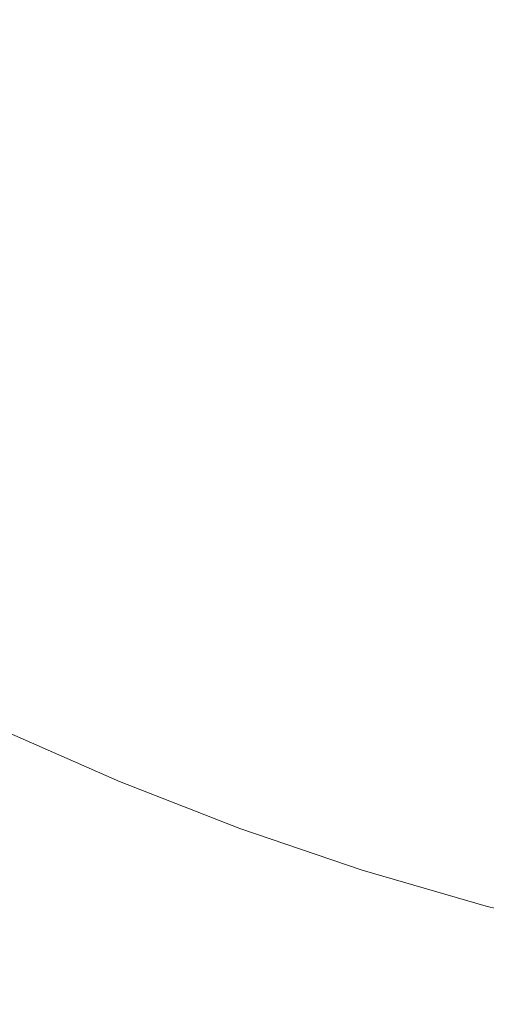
# Model space of a CAD drawing. Header units: centimetres. Extents: x -26 to 27.3, y -25.3 to -23.5.
# Tile 62 of 221: x -8.0424 to -7.9951, y -25.0596 to -24.9599. Entities that reach past the tile are written whole.
import ezdxf

# ---------------------------------------------------------------- set-up
doc = ezdxf.new("R2010")
doc.units = ezdxf.units.CM
doc.header["$LTSCALE"] = 2.54
doc.layers.add('Lucido design-1', color=7, linetype='Continuous')

# ---------------------------------------------------------------- blocks, each defined once
blk = doc.blocks.new('Gruppo-4-1')
at = {"color": 7, "linetype": 'Continuous', "lineweight": 9}
blk.add_3dface([(-25.917482, -23.559888, 1050.422055), (-25.917482, -25.159888, 1050.422055), (27.182518, -25.159888, 1050.422055), (27.182518, -23.559888, 1050.422055)], dxfattribs=at)
for points, invisible_edges in [([(-8.033666, -24.961124, 1049.648395), (-8.042333, -24.955864, 1049.648395), (-8.040749, -24.953378, 1049.651215), (-8.032192, -24.958571, 1049.651215)], 15), ([(-8.02211, -24.960877, 1049.65415), (-8.030778, -24.956122, 1049.65415), (-8.029426, -24.953781, 1049.657194), (-8.020862, -24.958479, 1049.657194)], 15), ([(-8.011013, -24.960466, 1049.660343), (-8.019673, -24.956195, 1049.660343), (-8.018529, -24.953998, 1049.66364), (-8.009966, -24.958221, 1049.66364)], 15), ([(-8.000345, -24.959938, 1049.666981), (-8.008993, -24.956133, 1049.666981), (-8.008078, -24.954171, 1049.670411), (-7.999517, -24.957938, 1049.670411)], 15), ([(-8.035197, -24.963777, 1049.645696), (-8.043979, -24.958448, 1049.645696), (-8.042333, -24.955864, 1049.648395), (-8.033666, -24.961124, 1049.648395)], 15), ([(-8.023416, -24.963385, 1049.651215), (-8.032192, -24.958571, 1049.651215), (-8.030778, -24.956122, 1049.65415), (-8.02211, -24.960877, 1049.65415)], 15), ([(-8.012101, -24.962799, 1049.657194), (-8.020862, -24.958479, 1049.657194), (-8.019673, -24.956195, 1049.660343), (-8.011013, -24.960466, 1049.660343)], 15), ([(-8.001227, -24.962066, 1049.66364), (-8.009966, -24.958221, 1049.66364), (-8.008993, -24.956133, 1049.666981), (-8.000345, -24.959938, 1049.666981)], 15), ([(-7.9908, -24.961328, 1049.670411), (-7.999517, -24.957938, 1049.670411), (-7.998744, -24.956071, 1049.673921), (-7.990109, -24.959429, 1049.673921)], 15), ([(-8.036784, -24.966525, 1049.643121), (-8.045684, -24.961125, 1049.643121), (-8.043979, -24.958448, 1049.645696), (-8.035197, -24.963777, 1049.645696)], 15), ([(-8.013244, -24.965249, 1049.65415), (-8.02211, -24.960877, 1049.65415), (-8.020862, -24.958479, 1049.657194), (-8.012101, -24.962799, 1049.657194)], 15), ([(-8.002175, -24.964355, 1049.660343), (-8.011013, -24.960466, 1049.660343), (-8.009966, -24.958221, 1049.66364), (-8.001227, -24.962066, 1049.66364)], 15), ([(-7.99154, -24.963362, 1049.666981), (-8.000345, -24.959938, 1049.666981), (-7.999517, -24.957938, 1049.670411), (-7.9908, -24.961328, 1049.670411)], 15), ([(-8.024777, -24.966, 1049.648395), (-8.033666, -24.961124, 1049.648395), (-8.032192, -24.958571, 1049.651215), (-8.023416, -24.963385, 1049.651215)], 15), ([(-8.00316, -24.966733, 1049.657194), (-8.012101, -24.962799, 1049.657194), (-8.011013, -24.960466, 1049.660343), (-8.002175, -24.964355, 1049.660343)], 15), ([(-7.992328, -24.965526, 1049.66364), (-8.001227, -24.962066, 1049.66364), (-8.000345, -24.959938, 1049.666981), (-7.99154, -24.963362, 1049.666981)], 15), ([(-8.038424, -24.969366, 1049.640676), (-8.047446, -24.963891, 1049.640676), (-8.045684, -24.961125, 1049.643121), (-8.036784, -24.966525, 1049.643121)], 15), ([(-8.026192, -24.968717, 1049.645696), (-8.035197, -24.963777, 1049.645696), (-8.033666, -24.961124, 1049.648395), (-8.024777, -24.966, 1049.648395)], 15), ([(-8.014439, -24.967812, 1049.651215), (-8.023416, -24.963385, 1049.651215), (-8.02211, -24.960877, 1049.65415), (-8.013244, -24.965249, 1049.65415)], 15), ([(-7.993176, -24.967854, 1049.660343), (-8.002175, -24.964355, 1049.660343), (-8.001227, -24.962066, 1049.66364), (-7.992328, -24.965526, 1049.66364)], 15), ([(-8.015685, -24.970484, 1049.648395), (-8.024777, -24.966, 1049.648395), (-8.023416, -24.963385, 1049.651215), (-8.014439, -24.967812, 1049.651215)], 15), ([(-8.004195, -24.969231, 1049.65415), (-8.013244, -24.965249, 1049.65415), (-8.012101, -24.962799, 1049.657194), (-8.00316, -24.966733, 1049.657194)], 15), ([(-8.040114, -24.972293, 1049.638366), (-8.049262, -24.966742, 1049.638366), (-8.047446, -24.963891, 1049.640676), (-8.038424, -24.969366, 1049.640676)], 15), ([(-8.027657, -24.971533, 1049.643121), (-8.036784, -24.966525, 1049.643121), (-8.035197, -24.963777, 1049.645696), (-8.026192, -24.968717, 1049.645696)], 15), ([(-7.994056, -24.970274, 1049.657194), (-8.00316, -24.966733, 1049.657194), (-8.002175, -24.964355, 1049.660343), (-7.993176, -24.967854, 1049.660343)], 15), ([(-8.005277, -24.971844, 1049.651215), (-8.014439, -24.967812, 1049.651215), (-8.013244, -24.965249, 1049.65415), (-8.004195, -24.969231, 1049.65415)], 15), ([(-8.016979, -24.97326, 1049.645696), (-8.026192, -24.968717, 1049.645696), (-8.024777, -24.966, 1049.648395), (-8.015685, -24.970484, 1049.648395)], 15), ([(-8.041852, -24.975302, 1049.636193), (-8.051129, -24.969672, 1049.636193), (-8.049262, -24.966742, 1049.638366), (-8.040114, -24.972293, 1049.638366)], 15), ([(-8.029172, -24.974442, 1049.640676), (-8.038424, -24.969366, 1049.640676), (-8.036784, -24.966525, 1049.643121), (-8.027657, -24.971533, 1049.643121)], 15), ([(-7.994981, -24.972814, 1049.65415), (-8.004195, -24.969231, 1049.65415), (-8.00316, -24.966733, 1049.657194), (-7.994056, -24.970274, 1049.657194)], 15), ([(-8.006405, -24.974567, 1049.648395), (-8.015685, -24.970484, 1049.648395), (-8.014439, -24.967812, 1049.651215), (-8.005277, -24.971844, 1049.651215)], 15), ([(-8.030732, -24.97744, 1049.638366), (-8.040114, -24.972293, 1049.638366), (-8.038424, -24.969366, 1049.640676), (-8.029172, -24.974442, 1049.640676)], 15), ([(-8.018321, -24.976137, 1049.643121), (-8.027657, -24.971533, 1049.643121), (-8.026192, -24.968717, 1049.645696), (-8.016979, -24.97326, 1049.645696)], 15), ([(-7.995948, -24.975471, 1049.651215), (-8.005277, -24.971844, 1049.651215), (-8.004195, -24.969231, 1049.65415), (-7.994981, -24.972814, 1049.65415)], 15), ([(-8.043634, -24.978389, 1049.634163), (-8.053044, -24.972678, 1049.634163), (-8.051129, -24.969672, 1049.636193), (-8.041852, -24.975302, 1049.636193)], 15), ([(-8.007577, -24.977397, 1049.645696), (-8.016979, -24.97326, 1049.645696), (-8.015685, -24.970484, 1049.648395), (-8.006405, -24.974567, 1049.648395)], 15), ([(-8.032337, -24.980522, 1049.636193), (-8.041852, -24.975302, 1049.636193), (-8.040114, -24.972293, 1049.638366), (-8.030732, -24.97744, 1049.638366)], 15), ([(-8.019707, -24.979109, 1049.640676), (-8.029172, -24.974442, 1049.640676), (-8.027657, -24.971533, 1049.643121), (-8.018321, -24.976137, 1049.643121)], 15), ([(-7.996956, -24.978242, 1049.648395), (-8.006405, -24.974567, 1049.648395), (-8.005277, -24.971844, 1049.651215), (-7.995948, -24.975471, 1049.651215)], 15), ([(-8.008792, -24.98033, 1049.643121), (-8.018321, -24.976137, 1049.643121), (-8.016979, -24.97326, 1049.645696), (-8.007577, -24.977397, 1049.645696)], 15), ([(-7.98647, -24.978689, 1049.651215), (-7.995948, -24.975471, 1049.651215), (-7.994981, -24.972814, 1049.65415), (-7.985619, -24.975992, 1049.65415)], 15), ([(-8.021135, -24.982173, 1049.638366), (-8.030732, -24.97744, 1049.638366), (-8.029172, -24.974442, 1049.640676), (-8.019707, -24.979109, 1049.640676)], 15), ([(-8.033983, -24.983684, 1049.634163), (-8.043634, -24.978389, 1049.634163), (-8.041852, -24.975302, 1049.636193), (-8.032337, -24.980522, 1049.636193)], 15), ([(-7.998004, -24.98112, 1049.645696), (-8.007577, -24.977397, 1049.645696), (-8.006405, -24.974567, 1049.648395), (-7.996956, -24.978242, 1049.648395)], 15), ([(-7.987356, -24.9815, 1049.648395), (-7.996956, -24.978242, 1049.648395), (-7.995948, -24.975471, 1049.651215), (-7.98647, -24.978689, 1049.651215)], 15), ([(-8.010047, -24.98336, 1049.640676), (-8.019707, -24.979109, 1049.640676), (-8.018321, -24.976137, 1049.643121), (-8.008792, -24.98033, 1049.643121)], 15), ([(-8.022604, -24.985322, 1049.636193), (-8.032337, -24.980522, 1049.636193), (-8.030732, -24.97744, 1049.638366), (-8.021135, -24.982173, 1049.638366)], 15), ([(-7.99909, -24.984103, 1049.643121), (-8.008792, -24.98033, 1049.643121), (-8.007577, -24.977397, 1049.645696), (-7.998004, -24.98112, 1049.645696)], 15), ([(-8.035667, -24.986919, 1049.63228), (-8.045458, -24.981548, 1049.63228), (-8.043634, -24.978389, 1049.634163), (-8.033983, -24.983684, 1049.634163)], 15), ([(-7.988277, -24.984422, 1049.645696), (-7.998004, -24.98112, 1049.645696), (-7.996956, -24.978242, 1049.648395), (-7.987356, -24.9815, 1049.648395)], 15), ([(-8.011341, -24.986482, 1049.638366), (-8.021135, -24.982173, 1049.638366), (-8.019707, -24.979109, 1049.640676), (-8.010047, -24.98336, 1049.640676)], 15), ([(-8.000211, -24.987185, 1049.640676), (-8.010047, -24.98336, 1049.640676), (-8.008792, -24.98033, 1049.643121), (-7.99909, -24.984103, 1049.643121)], 15), ([(-8.02411, -24.988552, 1049.634163), (-8.033983, -24.983684, 1049.634163), (-8.032337, -24.980522, 1049.636193), (-8.022604, -24.985322, 1049.636193)], 15), ([(-7.989232, -24.987449, 1049.643121), (-7.99909, -24.984103, 1049.643121), (-7.998004, -24.98112, 1049.645696), (-7.988277, -24.984422, 1049.645696)], 15), ([(-8.037387, -24.990224, 1049.630546), (-8.04732, -24.984774, 1049.630546), (-8.045458, -24.981548, 1049.63228), (-8.035667, -24.986919, 1049.63228)], 15), ([(-8.01267, -24.989693, 1049.636193), (-8.022604, -24.985322, 1049.636193), (-8.021135, -24.982173, 1049.638366), (-8.011341, -24.986482, 1049.638366)], 15), ([(-8.001367, -24.990361, 1049.638366), (-8.011341, -24.986482, 1049.638366), (-8.010047, -24.98336, 1049.640676), (-8.000211, -24.987185, 1049.640676)], 15), ([(-8.025652, -24.991858, 1049.63228), (-8.035667, -24.986919, 1049.63228), (-8.033983, -24.983684, 1049.634163), (-8.02411, -24.988552, 1049.634163)], 15), ([(-7.990218, -24.990577, 1049.640676), (-8.000211, -24.987185, 1049.640676), (-7.99909, -24.984103, 1049.643121), (-7.989232, -24.987449, 1049.643121)], 15), ([(-8.03914, -24.993591, 1049.628965), (-8.049219, -24.988062, 1049.628965), (-8.04732, -24.984774, 1049.630546), (-8.037387, -24.990224, 1049.630546)], 15), ([(-8.014034, -24.992986, 1049.634163), (-8.02411, -24.988552, 1049.634163), (-8.022604, -24.985322, 1049.636193), (-8.01267, -24.989693, 1049.636193)], 15), ([(-8.027226, -24.995235, 1049.630546), (-8.037387, -24.990224, 1049.630546), (-8.035667, -24.986919, 1049.63228), (-8.025652, -24.991858, 1049.63228)], 15), ([(-8.002556, -24.993626, 1049.636193), (-8.01267, -24.989693, 1049.636193), (-8.011341, -24.986482, 1049.638366), (-8.001367, -24.990361, 1049.638366)], 15), ([(-7.991234, -24.9938, 1049.638366), (-8.001367, -24.990361, 1049.638366), (-8.000211, -24.987185, 1049.640676), (-7.990218, -24.990577, 1049.640676)], 15), ([(-8.040924, -24.997017, 1049.627541), (-8.051149, -24.991407, 1049.627541), (-8.049219, -24.988062, 1049.628965), (-8.03914, -24.993591, 1049.628965)], 15), ([(-8.01543, -24.996356, 1049.63228), (-8.025652, -24.991858, 1049.63228), (-8.02411, -24.988552, 1049.634163), (-8.014034, -24.992986, 1049.634163)], 15), ([(-8.028831, -24.998676, 1049.628965), (-8.03914, -24.993591, 1049.628965), (-8.037387, -24.990224, 1049.630546), (-8.027226, -24.995235, 1049.630546)], 15), ([(-8.003775, -24.996975, 1049.634163), (-8.014034, -24.992986, 1049.634163), (-8.01267, -24.989693, 1049.636193), (-8.002556, -24.993626, 1049.636193)], 15), ([(-7.992279, -24.997115, 1049.636193), (-8.002556, -24.993626, 1049.636193), (-8.001367, -24.990361, 1049.638366), (-7.991234, -24.9938, 1049.638366)], 15), ([(-8.042734, -25.000495, 1049.626276), (-8.05311, -24.994802, 1049.626276), (-8.051149, -24.991407, 1049.627541), (-8.040924, -24.997017, 1049.627541)], 15), ([(-8.016856, -24.999798, 1049.630546), (-8.027226, -24.995235, 1049.630546), (-8.025652, -24.991858, 1049.63228), (-8.01543, -24.996356, 1049.63228)], 15), ([(-8.005022, -25.000403, 1049.63228), (-8.01543, -24.996356, 1049.63228), (-8.014034, -24.992986, 1049.634163), (-8.003775, -24.996975, 1049.634163)], 15), ([(-8.030463, -25.002176, 1049.627541), (-8.040924, -24.997017, 1049.627541), (-8.03914, -24.993591, 1049.628965), (-8.028831, -24.998676, 1049.628965)], 15), ([(-7.993351, -25.000514, 1049.634163), (-8.003775, -24.996975, 1049.634163), (-8.002556, -24.993626, 1049.636193), (-7.992279, -24.997115, 1049.636193)], 15), ([(-8.018309, -25.003305, 1049.628965), (-8.028831, -24.998676, 1049.628965), (-8.027226, -24.995235, 1049.630546), (-8.016856, -24.999798, 1049.630546)], 15), ([(-8.006297, -25.003904, 1049.630546), (-8.016856, -24.999798, 1049.630546), (-8.01543, -24.996356, 1049.63228), (-8.005022, -25.000403, 1049.63228)], 15), ([(-8.03212, -25.005729, 1049.626276), (-8.042734, -25.000495, 1049.626276), (-8.040924, -24.997017, 1049.627541), (-8.030463, -25.002176, 1049.627541)], 15), ([(-7.994448, -25.003993, 1049.63228), (-8.005022, -25.000403, 1049.63228), (-8.003775, -24.996975, 1049.634163), (-7.993351, -25.000514, 1049.634163)], 15), ([(-8.019787, -25.006873, 1049.627541), (-8.030463, -25.002176, 1049.627541), (-8.028831, -24.998676, 1049.628965), (-8.018309, -25.003305, 1049.628965)], 15), ([(-8.007595, -25.007472, 1049.628965), (-8.018309, -25.003305, 1049.628965), (-8.016856, -24.999798, 1049.630546), (-8.006297, -25.003904, 1049.630546)], 15), ([(-7.995568, -25.007546, 1049.630546), (-8.006297, -25.003904, 1049.630546), (-8.005022, -25.000403, 1049.63228), (-7.994448, -25.003993, 1049.63228)], 15), ([(-8.033799, -25.00933, 1049.625172), (-8.044568, -25.004018, 1049.625172), (-8.042734, -25.000495, 1049.626276), (-8.03212, -25.005729, 1049.626276)], 15), ([(-8.021287, -25.010495, 1049.626276), (-8.03212, -25.005729, 1049.626276), (-8.030463, -25.002176, 1049.627541), (-8.019787, -25.006873, 1049.627541)], 15), ([(-8.008916, -25.011101, 1049.627541), (-8.019787, -25.006873, 1049.627541), (-8.018309, -25.003305, 1049.628965), (-8.007595, -25.007472, 1049.628965)], 15), ([(-8.035497, -25.012971, 1049.624232), (-8.046424, -25.007583, 1049.624232), (-8.044568, -25.004018, 1049.625172), (-8.033799, -25.00933, 1049.625172)], 15), ([(-7.99671, -25.011167, 1049.628965), (-8.007595, -25.007472, 1049.628965), (-8.006297, -25.003904, 1049.630546), (-7.995568, -25.007546, 1049.630546)], 15), ([(-7.984691, -25.010716, 1049.630546), (-7.995568, -25.007546, 1049.630546), (-7.994448, -25.003993, 1049.63228), (-7.983727, -25.007118, 1049.63228)], 15), ([(-8.022807, -25.014166, 1049.625172), (-8.033799, -25.00933, 1049.625172), (-8.03212, -25.005729, 1049.626276), (-8.021287, -25.010495, 1049.626276)], 15), ([(-8.010257, -25.014785, 1049.626276), (-8.021287, -25.010495, 1049.626276), (-8.019787, -25.006873, 1049.627541), (-8.008916, -25.011101, 1049.627541)], 15), ([(-8.037212, -25.016649, 1049.623459), (-8.048297, -25.011182, 1049.623459), (-8.046424, -25.007583, 1049.624232), (-8.035497, -25.012971, 1049.624232)], 15), ([(-7.997871, -25.01485, 1049.627541), (-8.008916, -25.011101, 1049.627541), (-8.007595, -25.007472, 1049.628965), (-7.99671, -25.011167, 1049.628965)], 15), ([(-7.985674, -25.014383, 1049.628965), (-7.99671, -25.011167, 1049.628965), (-7.995568, -25.007546, 1049.630546), (-7.984691, -25.010716, 1049.630546)], 15), ([(-8.024345, -25.017878, 1049.624232), (-8.035497, -25.012971, 1049.624232), (-8.033799, -25.00933, 1049.625172), (-8.022807, -25.014166, 1049.625172)], 15), ([(-8.03894, -25.020355, 1049.622853), (-8.050186, -25.014809, 1049.622853), (-8.048297, -25.011182, 1049.623459), (-8.037212, -25.016649, 1049.623459)], 15), ([(-8.011616, -25.018518, 1049.625172), (-8.022807, -25.014166, 1049.625172), (-8.021287, -25.010495, 1049.626276), (-8.010257, -25.014785, 1049.626276)], 15), ([(-7.99905, -25.018589, 1049.626276), (-8.010257, -25.014785, 1049.626276), (-8.008916, -25.011101, 1049.627541), (-7.997871, -25.01485, 1049.627541)], 15), ([(-7.986673, -25.018114, 1049.627541), (-7.997871, -25.01485, 1049.627541), (-7.99671, -25.011167, 1049.628965), (-7.985674, -25.014383, 1049.628965)], 15), ([(-8.025898, -25.021627, 1049.623459), (-8.037212, -25.016649, 1049.623459), (-8.035497, -25.012971, 1049.624232), (-8.024345, -25.017878, 1049.624232)], 15), ([(-8.01299, -25.022294, 1049.624232), (-8.024345, -25.017878, 1049.624232), (-8.022807, -25.014166, 1049.625172), (-8.011616, -25.018518, 1049.625172)], 15), ([(-8.040678, -25.024084, 1049.622417), (-8.052085, -25.018458, 1049.622417), (-8.050186, -25.014809, 1049.622853), (-8.03894, -25.020355, 1049.622853)], 15), ([(-8.000245, -25.022378, 1049.625172), (-8.011616, -25.018518, 1049.625172), (-8.010257, -25.014785, 1049.626276), (-7.99905, -25.018589, 1049.626276)], 15), ([(-7.987688, -25.021901, 1049.626276), (-7.99905, -25.018589, 1049.626276), (-7.997871, -25.01485, 1049.627541), (-7.986673, -25.018114, 1049.627541)], 15), ([(-8.027463, -25.025405, 1049.622853), (-8.03894, -25.020355, 1049.622853), (-8.037212, -25.016649, 1049.623459), (-8.025898, -25.021627, 1049.623459)], 15), ([(-8.014378, -25.026107, 1049.623459), (-8.025898, -25.021627, 1049.623459), (-8.024345, -25.017878, 1049.624232), (-8.01299, -25.022294, 1049.624232)], 15), ([(-8.042425, -25.027829, 1049.62215), (-8.053993, -25.022124, 1049.62215), (-8.052085, -25.018458, 1049.622417), (-8.040678, -25.024084, 1049.622417)], 15), ([(-8.001453, -25.02621, 1049.624232), (-8.01299, -25.022294, 1049.624232), (-8.011616, -25.018518, 1049.625172), (-8.000245, -25.022378, 1049.625172)], 15), ([(-7.988716, -25.025738, 1049.625172), (-8.000245, -25.022378, 1049.625172), (-7.99905, -25.018589, 1049.626276), (-7.987688, -25.021901, 1049.626276)], 15), ([(-8.029037, -25.029206, 1049.622417), (-8.040678, -25.024084, 1049.622417), (-8.03894, -25.020355, 1049.622853), (-8.027463, -25.025405, 1049.622853)], 15), ([(-8.015776, -25.029949, 1049.622853), (-8.027463, -25.025405, 1049.622853), (-8.025898, -25.021627, 1049.623459), (-8.014378, -25.026107, 1049.623459)], 15), ([(-8.002673, -25.03008, 1049.623459), (-8.014378, -25.026107, 1049.623459), (-8.01299, -25.022294, 1049.624232), (-8.001453, -25.02621, 1049.624232)], 15), ([(-7.989756, -25.02962, 1049.624232), (-8.001453, -25.02621, 1049.624232), (-8.000245, -25.022378, 1049.625172), (-7.988716, -25.025738, 1049.625172)], 15), ([(-8.030619, -25.033024, 1049.62215), (-8.042425, -25.027829, 1049.62215), (-8.040678, -25.024084, 1049.622417), (-8.029037, -25.029206, 1049.622417)], 15), ([(-8.017184, -25.033816, 1049.622417), (-8.029037, -25.029206, 1049.622417), (-8.027463, -25.025405, 1049.622853), (-8.015776, -25.029949, 1049.622853)], 15), ([(-8.003903, -25.03398, 1049.622853), (-8.015776, -25.029949, 1049.622853), (-8.014378, -25.026107, 1049.623459), (-8.002673, -25.03008, 1049.623459)], 15), ([(-7.990807, -25.033539, 1049.623459), (-8.002673, -25.03008, 1049.623459), (-8.001453, -25.02621, 1049.624232), (-7.989756, -25.02962, 1049.624232)], 15), ([(-8.032287, -25.037052, 1049.622055), (-8.044268, -25.03178, 1049.622055), (-8.042425, -25.027829, 1049.62215), (-8.030619, -25.033024, 1049.62215)], 14), ([(-8.018597, -25.037699, 1049.62215), (-8.030619, -25.033024, 1049.62215), (-8.029037, -25.029206, 1049.622417), (-8.017184, -25.033816, 1049.622417)], 15), ([(-8.00514, -25.037904, 1049.622417), (-8.017184, -25.033816, 1049.622417), (-8.015776, -25.029949, 1049.622853), (-8.003903, -25.03398, 1049.622853)], 15), ([(-7.991865, -25.037489, 1049.622853), (-8.003903, -25.03398, 1049.622853), (-8.002673, -25.03008, 1049.623459), (-7.990807, -25.033539, 1049.623459)], 15), ([(-25.917482, -25.159888, 1049.622055), (-8.044268, -25.03178, 1049.622055), (-8.032287, -25.037052, 1049.622055)], 9), ([(-8.020088, -25.041796, 1049.622055), (-8.032287, -25.037052, 1049.622055), (-8.030619, -25.033024, 1049.62215), (-8.018597, -25.037699, 1049.62215)], 14), ([(-8.006383, -25.041845, 1049.62215), (-8.018597, -25.037699, 1049.62215), (-8.017184, -25.033816, 1049.622417), (-8.00514, -25.037904, 1049.622417)], 15), ([(-7.99293, -25.041463, 1049.622417), (-8.00514, -25.037904, 1049.622417), (-8.003903, -25.03398, 1049.622853), (-7.991865, -25.037489, 1049.622853)], 15), ([(-8.032287, -25.037052, 1049.622055), (-8.020088, -25.041796, 1049.622055), (-25.917482, -25.159888, 1049.622055)], 10), ([(-8.007694, -25.046003, 1049.622055), (-8.020088, -25.041796, 1049.622055), (-8.018597, -25.037699, 1049.62215), (-8.006383, -25.041845, 1049.62215)], 14), ([(-7.993999, -25.045454, 1049.62215), (-8.006383, -25.041845, 1049.62215), (-8.00514, -25.037904, 1049.622417), (-7.99293, -25.041463, 1049.622417)], 15), ([(-25.917482, -25.159888, 1049.622055), (-8.020088, -25.041796, 1049.622055), (-8.007694, -25.046003, 1049.622055)], 9), ([(-7.995128, -25.049666, 1049.622055), (-8.007694, -25.046003, 1049.622055), (-8.006383, -25.041845, 1049.62215), (-7.993999, -25.045454, 1049.62215)], 14), ([(-8.007694, -25.046003, 1049.622055), (-7.995128, -25.049666, 1049.622055), (-25.917482, -25.159888, 1049.622055)], 10), ([(-25.917482, -25.159888, 1049.622055), (-7.995128, -25.049666, 1049.622055), (-7.982414, -25.052777, 1049.622055)], 9), ([(-25.917482, -25.159888, 1049.622055), (-7.982414, -25.052777, 1049.622055), (-7.969577, -25.05533, 1049.622055)], 9), ([(-25.917482, -25.159888, 1049.622055), (-7.969577, -25.05533, 1049.622055), (-7.95664, -25.057321, 1049.622055)], 9), ([(-7.95664, -25.057321, 1049.622055), (-7.943629, -25.058746, 1049.622055), (-25.917482, -25.159888, 1049.622055)], 10), ([(-7.943629, -25.058746, 1049.622055), (-7.930568, -25.059602, 1049.622055), (-25.917482, -25.159888, 1049.622055)], 10)]:
    blk.add_3dface(points, dxfattribs=dict(at, invisible_edges=invisible_edges))

msp = doc.modelspace()

# ---------------------------------------------------------------- block references
at = {"layer": 'Lucido design-1', "color": 7}
msp.add_blockref('Gruppo-4-1', (0, 0), dxfattribs=at)

doc.saveas('drawing.dxf')
